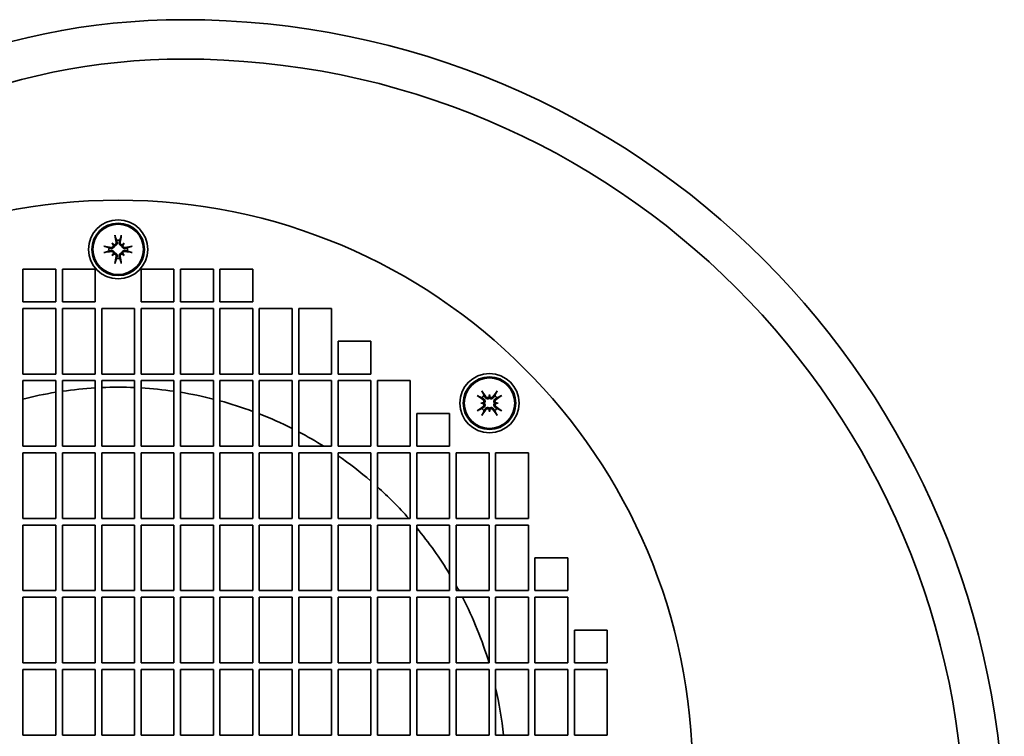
# Model space of a CAD drawing. Header units: millimetres. Extents: x 291 to 549, y 154 to 440.
# Tile 4 of 4: x 399 to 549, y 330 to 440. Entities that reach past the tile are written whole.
import ezdxf

# ---------------------------------------------------------------- set-up
doc = ezdxf.new("R2010")
doc.units = ezdxf.units.MM
doc.header["$LTSCALE"] = 2
doc.layers.add('Krawędzie widoczne(ISO)', color=7, linetype='Continuous', lineweight=35, true_color=0x262659)

msp = doc.modelspace()

# ---------------------------------------------------------------- linework, layer by layer
at = {"layer": 'Krawędzie widoczne(ISO)'}
for p, q in [((413.06, 405.44), (413.27, 405.23)), ((413.27, 405.23), (413.45, 405.05)), ((414.73, 405.23), (414.55, 405.05)), ((414.94, 405.44), (414.73, 405.23)), ((413.06, 403.56), (413.27, 403.77)), ((413.27, 403.77), (413.45, 403.95)), ((414.73, 403.77), (414.55, 403.95)), ((414.94, 403.56), (414.73, 403.77)), ((399.5, 401.5), (404.5, 401.5)), ((399.5, 396.5), (399.5, 401.5)), ((404.5, 401.5), (404.5, 396.5)), ((405.5, 401.5), (410.5, 401.5)), ((405.5, 396.5), (405.5, 401.5)), ((410.5, 401.5), (410.5, 396.5)), ((417.5, 396.5), (417.5, 401.5)), ((417.5, 401.5), (422.5, 401.5)), ((422.5, 401.5), (422.5, 396.5)), ((423.5, 396.5), (423.5, 401.5)), ((423.5, 401.5), (428.5, 401.5)), ((428.5, 401.5), (428.5, 396.5)), ((429.5, 396.5), (429.5, 401.5)), ((429.5, 401.5), (434.5, 401.5)), ((434.5, 401.5), (434.5, 396.5)), ((404.5, 396.5), (399.5, 396.5)), ((410.5, 396.5), (405.5, 396.5)), ((422.5, 396.5), (417.5, 396.5)), ((428.5, 396.5), (423.5, 396.5)), ((434.5, 396.5), (429.5, 396.5)), ((399.5, 385.5), (399.5, 395.5)), ((399.5, 395.5), (404.5, 395.5)), ((404.5, 395.5), (404.5, 385.5)), ((405.5, 385.5), (405.5, 395.5)), ((405.5, 395.5), (410.5, 395.5)), ((410.5, 395.5), (410.5, 385.5)), ((411.5, 385.5), (411.5, 395.5)), ((411.5, 395.5), (416.5, 395.5)), ((416.5, 395.5), (416.5, 385.5)), ((417.5, 385.5), (417.5, 395.5)), ((417.5, 395.5), (422.5, 395.5)), ((422.5, 395.5), (422.5, 385.5)), ((423.5, 385.5), (423.5, 395.5)), ((423.5, 395.5), (428.5, 395.5)), ((428.5, 395.5), (428.5, 385.5)), ((429.5, 385.5), (429.5, 395.5)), ((429.5, 395.5), (434.5, 395.5)), ((434.5, 395.5), (434.5, 385.5)), ((435.5, 385.5), (435.5, 395.5)), ((435.5, 395.5), (440.5, 395.5)), ((440.5, 395.5), (440.5, 385.5)), ((441.5, 385.5), (441.5, 395.5)), ((441.5, 395.5), (446.5, 395.5)), ((446.5, 395.5), (446.5, 385.5)), ((447.5, 385.5), (447.5, 390.5)), ((447.5, 390.5), (452.5, 390.5)), ((452.5, 390.5), (452.5, 385.5)), ((404.5, 385.5), (399.5, 385.5)), ((399.5, 374.5), (399.5, 384.5)), ((399.5, 384.5), (404.5, 384.5)), ((404.5, 384.5), (404.5, 374.5)), ((410.5, 385.5), (405.5, 385.5)), ((405.5, 374.5), (405.5, 384.5)), ((405.5, 384.5), (410.5, 384.5)), ((410.5, 384.5), (410.5, 374.5)), ((416.5, 385.5), (411.5, 385.5)), ((411.5, 374.5), (411.5, 384.5)), ((411.5, 384.5), (416.5, 384.5)), ((416.5, 384.5), (416.5, 374.5)), ((422.5, 385.5), (417.5, 385.5)), ((417.5, 374.5), (417.5, 384.5)), ((417.5, 384.5), (422.5, 384.5)), ((422.5, 384.5), (422.5, 374.5)), ((428.5, 385.5), (423.5, 385.5)), ((423.5, 374.5), (423.5, 384.5)), ((423.5, 384.5), (428.5, 384.5)), ((428.5, 384.5), (428.5, 374.5)), ((434.5, 385.5), (429.5, 385.5)), ((429.5, 374.5), (429.5, 384.5)), ((429.5, 384.5), (434.5, 384.5)), ((434.5, 384.5), (434.5, 374.5)), ((440.5, 385.5), (435.5, 385.5)), ((435.5, 374.5), (435.5, 384.5)), ((435.5, 384.5), (440.5, 384.5)), ((440.5, 384.5), (440.5, 374.5)), ((446.5, 385.5), (441.5, 385.5)), ((441.5, 374.5), (441.5, 384.5)), ((441.5, 384.5), (446.5, 384.5)), ((446.5, 384.5), (446.5, 374.5)), ((452.5, 385.5), (447.5, 385.5)), ((447.5, 374.5), (447.5, 384.5)), ((447.5, 384.5), (452.5, 384.5)), ((452.5, 384.5), (452.5, 374.5)), ((453.5, 374.5), (453.5, 384.5)), ((453.5, 384.5), (458.5, 384.5)), ((458.5, 384.5), (458.5, 374.5)), ((469.24, 381.07), (469.53, 381.07)), ((469.53, 381.07), (469.79, 381.07)), ((470.57, 382.39), (470.57, 382.1)), ((470.57, 382.1), (470.57, 381.84)), ((471.6, 381.07), (471.34, 381.07)), ((471.89, 381.07), (471.6, 381.07)), ((470.57, 380.03), (470.57, 380.29)), ((470.57, 379.74), (470.57, 380.03)), ((459.5, 374.5), (459.5, 379.5)), ((459.5, 379.5), (464.5, 379.5)), ((464.5, 379.5), (464.5, 374.5)), ((404.5, 374.5), (399.5, 374.5)), ((410.5, 374.5), (405.5, 374.5)), ((416.5, 374.5), (411.5, 374.5)), ((422.5, 374.5), (417.5, 374.5)), ((428.5, 374.5), (423.5, 374.5)), ((434.5, 374.5), (429.5, 374.5)), ((440.5, 374.5), (435.5, 374.5)), ((446.5, 374.5), (441.5, 374.5)), ((452.5, 374.5), (447.5, 374.5)), ((458.5, 374.5), (453.5, 374.5)), ((464.5, 374.5), (459.5, 374.5)), ((399.5, 363.5), (399.5, 373.5)), ((399.5, 373.5), (404.5, 373.5)), ((404.5, 373.5), (404.5, 363.5)), ((405.5, 363.5), (405.5, 373.5)), ((405.5, 373.5), (410.5, 373.5)), ((410.5, 373.5), (410.5, 363.5)), ((411.5, 363.5), (411.5, 373.5)), ((411.5, 373.5), (416.5, 373.5)), ((416.5, 373.5), (416.5, 363.5)), ((417.5, 363.5), (417.5, 373.5)), ((417.5, 373.5), (422.5, 373.5)), ((422.5, 373.5), (422.5, 363.5)), ((423.5, 363.5), (423.5, 373.5)), ((423.5, 373.5), (428.5, 373.5)), ((428.5, 373.5), (428.5, 363.5)), ((429.5, 363.5), (429.5, 373.5)), ((429.5, 373.5), (434.5, 373.5)), ((434.5, 373.5), (434.5, 363.5)), ((435.5, 363.5), (435.5, 373.5)), ((435.5, 373.5), (440.5, 373.5)), ((440.5, 373.5), (440.5, 363.5)), ((441.5, 363.5), (441.5, 373.5)), ((441.5, 373.5), (446.5, 373.5)), ((446.5, 373.5), (446.5, 363.5)), ((447.5, 363.5), (447.5, 373.5)), ((447.5, 373.5), (452.5, 373.5)), ((452.5, 373.5), (452.5, 363.5)), ((453.5, 363.5), (453.5, 373.5)), ((453.5, 373.5), (458.5, 373.5)), ((458.5, 373.5), (458.5, 363.5)), ((459.5, 363.5), (459.5, 373.5)), ((459.5, 373.5), (464.5, 373.5)), ((464.5, 373.5), (464.5, 363.5)), ((465.5, 363.5), (465.5, 373.5)), ((465.5, 373.5), (470.5, 373.5)), ((470.5, 373.5), (470.5, 363.5)), ((471.5, 363.5), (471.5, 373.5)), ((471.5, 373.5), (476.5, 373.5)), ((476.5, 373.5), (476.5, 363.5)), ((404.5, 363.5), (399.5, 363.5)), ((410.5, 363.5), (405.5, 363.5)), ((416.5, 363.5), (411.5, 363.5)), ((422.5, 363.5), (417.5, 363.5)), ((428.5, 363.5), (423.5, 363.5)), ((434.5, 363.5), (429.5, 363.5)), ((440.5, 363.5), (435.5, 363.5)), ((446.5, 363.5), (441.5, 363.5)), ((452.5, 363.5), (447.5, 363.5)), ((458.5, 363.5), (453.5, 363.5)), ((464.5, 363.5), (459.5, 363.5)), ((470.5, 363.5), (465.5, 363.5)), ((476.5, 363.5), (471.5, 363.5)), ((399.5, 352.5), (399.5, 362.5)), ((399.5, 362.5), (404.5, 362.5)), ((404.5, 362.5), (404.5, 352.5)), ((405.5, 352.5), (405.5, 362.5)), ((405.5, 362.5), (410.5, 362.5)), ((410.5, 362.5), (410.5, 352.5)), ((411.5, 352.5), (411.5, 362.5)), ((411.5, 362.5), (416.5, 362.5)), ((416.5, 362.5), (416.5, 352.5)), ((417.5, 352.5), (417.5, 362.5)), ((417.5, 362.5), (422.5, 362.5)), ((422.5, 362.5), (422.5, 352.5)), ((423.5, 352.5), (423.5, 362.5)), ((423.5, 362.5), (428.5, 362.5)), ((428.5, 362.5), (428.5, 352.5)), ((429.5, 352.5), (429.5, 362.5)), ((429.5, 362.5), (434.5, 362.5)), ((434.5, 362.5), (434.5, 352.5)), ((435.5, 352.5), (435.5, 362.5)), ((435.5, 362.5), (440.5, 362.5)), ((440.5, 362.5), (440.5, 352.5)), ((441.5, 352.5), (441.5, 362.5)), ((441.5, 362.5), (446.5, 362.5)), ((446.5, 362.5), (446.5, 352.5)), ((447.5, 352.5), (447.5, 362.5)), ((447.5, 362.5), (452.5, 362.5)), ((452.5, 362.5), (452.5, 352.5)), ((453.5, 352.5), (453.5, 362.5)), ((453.5, 362.5), (458.5, 362.5)), ((458.5, 362.5), (458.5, 352.5)), ((459.5, 352.5), (459.5, 362.5)), ((459.5, 362.5), (464.5, 362.5)), ((464.5, 362.5), (464.5, 352.5)), ((465.5, 352.5), (465.5, 362.5)), ((465.5, 362.5), (470.5, 362.5)), ((470.5, 362.5), (470.5, 352.5)), ((471.5, 352.5), (471.5, 362.5)), ((471.5, 362.5), (476.5, 362.5)), ((476.5, 362.5), (476.5, 352.5)), ((477.5, 352.5), (477.5, 357.5)), ((477.5, 357.5), (482.5, 357.5)), ((482.5, 357.5), (482.5, 352.5)), ((404.5, 352.5), (399.5, 352.5)), ((399.5, 341.5), (399.5, 351.5)), ((399.5, 351.5), (404.5, 351.5)), ((404.5, 351.5), (404.5, 341.5)), ((410.5, 352.5), (405.5, 352.5)), ((405.5, 341.5), (405.5, 351.5)), ((405.5, 351.5), (410.5, 351.5)), ((410.5, 351.5), (410.5, 341.5)), ((416.5, 352.5), (411.5, 352.5)), ((411.5, 341.5), (411.5, 351.5)), ((411.5, 351.5), (416.5, 351.5)), ((416.5, 351.5), (416.5, 341.5)), ((422.5, 352.5), (417.5, 352.5)), ((417.5, 341.5), (417.5, 351.5)), ((417.5, 351.5), (422.5, 351.5)), ((422.5, 351.5), (422.5, 341.5)), ((428.5, 352.5), (423.5, 352.5)), ((423.5, 341.5), (423.5, 351.5)), ((423.5, 351.5), (428.5, 351.5)), ((428.5, 351.5), (428.5, 341.5)), ((434.5, 352.5), (429.5, 352.5)), ((429.5, 341.5), (429.5, 351.5)), ((429.5, 351.5), (434.5, 351.5)), ((434.5, 351.5), (434.5, 341.5)), ((440.5, 352.5), (435.5, 352.5)), ((435.5, 341.5), (435.5, 351.5)), ((435.5, 351.5), (440.5, 351.5)), ((440.5, 351.5), (440.5, 341.5)), ((446.5, 352.5), (441.5, 352.5)), ((441.5, 341.5), (441.5, 351.5)), ((441.5, 351.5), (446.5, 351.5)), ((446.5, 351.5), (446.5, 341.5)), ((452.5, 352.5), (447.5, 352.5)), ((447.5, 341.5), (447.5, 351.5)), ((447.5, 351.5), (452.5, 351.5)), ((452.5, 351.5), (452.5, 341.5)), ((458.5, 352.5), (453.5, 352.5)), ((453.5, 341.5), (453.5, 351.5)), ((453.5, 351.5), (458.5, 351.5)), ((458.5, 351.5), (458.5, 341.5)), ((464.5, 352.5), (459.5, 352.5)), ((459.5, 341.5), (459.5, 351.5)), ((459.5, 351.5), (464.5, 351.5)), ((464.5, 351.5), (464.5, 341.5)), ((470.5, 352.5), (465.5, 352.5)), ((465.5, 341.5), (465.5, 351.5)), ((465.5, 351.5), (470.5, 351.5)), ((470.5, 351.5), (470.5, 341.5)), ((476.5, 352.5), (471.5, 352.5)), ((471.5, 341.5), (471.5, 351.5)), ((471.5, 351.5), (476.5, 351.5)), ((476.5, 351.5), (476.5, 341.5)), ((482.5, 352.5), (477.5, 352.5)), ((477.5, 341.5), (477.5, 351.5)), ((477.5, 351.5), (482.5, 351.5)), ((482.5, 351.5), (482.5, 341.5)), ((483.5, 341.5), (483.5, 346.5)), ((483.5, 346.5), (488.5, 346.5)), ((488.5, 346.5), (488.5, 341.5)), ((404.5, 341.5), (399.5, 341.5)), ((410.5, 341.5), (405.5, 341.5)), ((416.5, 341.5), (411.5, 341.5)), ((422.5, 341.5), (417.5, 341.5)), ((428.5, 341.5), (423.5, 341.5)), ((434.5, 341.5), (429.5, 341.5)), ((440.5, 341.5), (435.5, 341.5)), ((446.5, 341.5), (441.5, 341.5)), ((452.5, 341.5), (447.5, 341.5)), ((458.5, 341.5), (453.5, 341.5)), ((464.5, 341.5), (459.5, 341.5)), ((470.5, 341.5), (465.5, 341.5)), ((476.5, 341.5), (471.5, 341.5)), ((482.5, 341.5), (477.5, 341.5)), ((488.5, 341.5), (483.5, 341.5)), ((399.5, 330.5), (399.5, 340.5)), ((399.5, 340.5), (404.5, 340.5)), ((404.5, 340.5), (404.5, 330.5)), ((405.5, 330.5), (405.5, 340.5)), ((405.5, 340.5), (410.5, 340.5)), ((410.5, 340.5), (410.5, 330.5)), ((411.5, 330.5), (411.5, 340.5)), ((411.5, 340.5), (416.5, 340.5)), ((416.5, 340.5), (416.5, 330.5)), ((417.5, 330.5), (417.5, 340.5)), ((417.5, 340.5), (422.5, 340.5)), ((422.5, 340.5), (422.5, 330.5)), ((423.5, 330.5), (423.5, 340.5)), ((423.5, 340.5), (428.5, 340.5)), ((428.5, 340.5), (428.5, 330.5)), ((429.5, 330.5), (429.5, 340.5)), ((429.5, 340.5), (434.5, 340.5)), ((434.5, 340.5), (434.5, 330.5)), ((435.5, 330.5), (435.5, 340.5)), ((435.5, 340.5), (440.5, 340.5)), ((440.5, 340.5), (440.5, 330.5)), ((441.5, 330.5), (441.5, 340.5)), ((441.5, 340.5), (446.5, 340.5)), ((446.5, 340.5), (446.5, 330.5)), ((447.5, 330.5), (447.5, 340.5)), ((447.5, 340.5), (452.5, 340.5)), ((452.5, 340.5), (452.5, 330.5)), ((453.5, 330.5), (453.5, 340.5)), ((453.5, 340.5), (458.5, 340.5)), ((458.5, 340.5), (458.5, 330.5)), ((459.5, 330.5), (459.5, 340.5)), ((459.5, 340.5), (464.5, 340.5)), ((464.5, 340.5), (464.5, 330.5)), ((465.5, 330.5), (465.5, 340.5)), ((465.5, 340.5), (470.5, 340.5)), ((470.5, 340.5), (470.5, 330.5)), ((471.5, 330.5), (471.5, 340.5)), ((471.5, 340.5), (476.5, 340.5)), ((476.5, 340.5), (476.5, 330.5)), ((477.5, 330.5), (477.5, 340.5)), ((477.5, 340.5), (482.5, 340.5)), ((482.5, 340.5), (482.5, 330.5)), ((483.5, 330.5), (483.5, 340.5)), ((483.5, 340.5), (488.5, 340.5)), ((488.5, 340.5), (488.5, 330.5)), ((404.5, 330.5), (399.5, 330.5)), ((410.5, 330.5), (405.5, 330.5)), ((416.5, 330.5), (411.5, 330.5)), ((422.5, 330.5), (417.5, 330.5)), ((428.5, 330.5), (423.5, 330.5)), ((434.5, 330.5), (429.5, 330.5)), ((440.5, 330.5), (435.5, 330.5)), ((446.5, 330.5), (441.5, 330.5)), ((452.5, 330.5), (447.5, 330.5)), ((458.5, 330.5), (453.5, 330.5)), ((464.5, 330.5), (459.5, 330.5)), ((470.5, 330.5), (465.5, 330.5)), ((476.5, 330.5), (471.5, 330.5)), ((482.5, 330.5), (477.5, 330.5)), ((488.5, 330.5), (483.5, 330.5))]:
    msp.add_line(p, q, dxfattribs=at)
for centre, radius in [((414, 324.5), 87.5), ((414, 404.5), 4.5), ((414, 404.5), 4), ((414, 404.5), 3.84), ((470.57, 381.07), 4.5), ((470.57, 381.07), 4), ((470.57, 381.07), 3.84)]:
    msp.add_circle(centre, radius, dxfattribs=at)
for centre, radius, start, end in [((424, 334.5), 105, 90, 180), ((424, 314.5), 125, 0, 90), ((424, 334.5), 99, 90, 180), ((424, 314.5), 119, 0, 90), ((414, 404.5), 1.4, 80.4364, 99.5636), ((414, 404.5), 1.4, 170.4364, 189.5636), ((414, 404.5), 1.4, 350.4364, 9.5636), ((414, 404.5), 1.4, 260.4364, 279.5636), ((414, 324.5), 59, 99.2659, 104.2269), ((414, 324.5), 59, 93.4009, 98.2833), ((414, 324.5), 59, 87.5715, 92.4285), ((414, 324.5), 59, 81.7167, 86.5991), ((414, 324.5), 59, 75.7731, 80.7341), ((414, 324.5), 59, 69.6681, 74.769), ((470.57, 381.07), 1.4, 125.4364, 144.5636), ((470.57, 381.07), 1.4, 35.4364, 54.5636), ((470.57, 381.07), 1.4, 215.4364, 234.5636), ((470.57, 381.07), 1.4, 305.4364, 324.5636), ((414, 324.5), 59, 63.3107, 68.6289), ((414, 324.5), 59, 57.9362, 62.2185), ((414, 324.5), 59, 49.2664, 55.4033), ((414, 324.5), 59, 41.3775, 47.9722), ((414, 324.5), 59, 31.1371, 39.5394), ((414, 324.5), 59, 28.3318, 29.2048), ((414, 324.5), 59, 16.7464, 27.2341), ((414, 324.5), 59, 5.8368, 12.9474)]:
    msp.add_arc(centre, radius, start, end, dxfattribs=at)
for centre, major_axis, ratio, start_param, end_param in [((413.55, 406.59), (0.037, -0.203), 0.087423, 4.369002, 5.824177), ((414.44, 404.58), (1.17, -6.38), 0.087156, 4.364802, 4.542949), ((413.56, 404.58), (1.17, 6.38), 0.087156, 4.881829, 5.059976), ((414.45, 406.59), (0.037, 0.203), 0.087423, 3.600601, 5.055776), ((412.29, 402.45), (4.4, -3.67), 0.5, 1.731732, 1.803269), ((416.05, 406.21), (-3.67, 4.4), 0.5, 1.338324, 1.409861), ((413.38, 405.47), (-0.169, -0.203), 0.988452, 0.274008, 0.778262), ((413.03, 405.12), (-0.203, -0.169), 0.988452, 2.363331, 2.867585), ((415.71, 402.45), (4.4, 3.67), 0.5, 1.338324, 1.409861), ((414.62, 405.47), (-0.169, 0.203), 0.988452, 2.363331, 2.867585), ((411.95, 406.21), (-3.67, -4.4), 0.5, 1.731732, 1.803269), ((414.97, 405.12), (-0.203, 0.169), 0.988452, 0.274008, 0.778262), ((411.91, 404.95), (-0.203, 0.037), 0.087423, 3.600601, 5.055776), ((413.92, 404.06), (-6.38, 1.17), 0.087156, 4.881829, 5.059976), ((413.92, 404.94), (6.38, 1.17), 0.087156, 4.364802, 4.542949), ((411.91, 404.05), (0.203, 0.037), 0.087423, 4.369002, 5.824177), ((416.05, 402.79), (3.67, 4.4), 0.5, 1.731732, 1.803269), ((412.29, 406.55), (-4.4, -3.67), 0.5, 1.338324, 1.409861), ((413.03, 403.88), (0.203, -0.169), 0.988452, 0.274008, 0.778262), ((413.38, 403.53), (0.169, -0.203), 0.988452, 2.363331, 2.867585), ((415.71, 406.55), (-4.4, 3.67), 0.5, 1.731732, 1.803269), ((414.62, 403.53), (0.169, 0.203), 0.988452, 0.274008, 0.778262), ((411.95, 402.79), (3.67, -4.4), 0.5, 1.338324, 1.409861), ((414.97, 403.88), (0.203, 0.169), 0.988452, 2.363331, 2.867585), ((414.08, 404.06), (-6.38, -1.17), 0.087156, 4.364802, 4.542949), ((414.08, 404.94), (6.38, -1.17), 0.087156, 4.881829, 5.059976), ((416.09, 404.95), (-0.203, -0.037), 0.087423, 4.369002, 5.824177), ((416.09, 404.05), (0.203, -0.037), 0.087423, 3.600601, 5.055776), ((414.44, 404.42), (-1.17, -6.38), 0.087156, 4.881829, 5.059976), ((413.55, 402.41), (-0.037, -0.203), 0.087423, 3.600601, 5.055776), ((413.56, 404.42), (-1.17, 6.38), 0.087156, 4.364802, 4.542949), ((414.45, 402.41), (-0.037, 0.203), 0.087423, 4.369002, 5.824177), ((469.41, 382.87), (-0.117, 0.17), 0.087423, 3.600601, 5.055776), ((470.2, 380.82), (-3.68, 5.34), 0.087156, 4.881829, 5.059976), ((470.94, 380.82), (-3.68, -5.34), 0.087156, 4.364802, 4.542949), ((471.73, 382.87), (-0.117, -0.17), 0.087423, 4.369002, 5.824177), ((468.77, 382.23), (0.17, -0.117), 0.087423, 4.369002, 5.824177), ((470.82, 381.44), (5.34, -3.68), 0.087156, 4.364802, 4.542949), ((470.81, 378.41), (5.7, 0.51), 0.5, 1.731732, 1.803269), ((470.81, 383.72), (-5.7, 0.51), 0.5, 1.338324, 1.409861), ((469.44, 381.32), (0.024, -0.263), 0.988452, 0.274008, 0.778262), ((469.44, 380.82), (-0.024, -0.263), 0.988452, 2.363331, 2.867585), ((473.22, 380.83), (0.51, 5.7), 0.5, 1.338324, 1.409861), ((470.32, 382.2), (-0.263, 0.024), 0.988452, 2.363331, 2.867585), ((467.91, 380.83), (0.51, -5.7), 0.5, 1.731732, 1.803269), ((470.82, 382.2), (-0.263, -0.024), 0.988452, 0.274008, 0.778262), ((470.33, 378.41), (5.7, -0.51), 0.5, 1.338324, 1.409861), ((471.7, 381.32), (0.024, 0.263), 0.988452, 2.363331, 2.867585), ((470.33, 383.72), (-5.7, -0.51), 0.5, 1.731732, 1.803269), ((471.7, 380.82), (-0.024, 0.263), 0.988452, 0.274008, 0.778262), ((470.32, 381.44), (5.34, 3.68), 0.087156, 4.881829, 5.059976), ((472.37, 382.23), (0.17, 0.117), 0.087423, 3.600601, 5.055776), ((470.82, 380.7), (-5.34, -3.68), 0.087156, 4.881829, 5.059976), ((468.77, 379.91), (-0.17, -0.117), 0.087423, 3.600601, 5.055776), ((470.2, 381.32), (3.68, 5.34), 0.087156, 4.364802, 4.542949), ((473.22, 381.31), (-0.51, 5.7), 0.5, 1.731732, 1.803269), ((470.32, 379.94), (0.263, 0.024), 0.988452, 0.274008, 0.778262), ((467.91, 381.31), (-0.51, -5.7), 0.5, 1.338324, 1.409861), ((470.82, 379.94), (0.263, -0.024), 0.988452, 2.363331, 2.867585), ((470.94, 381.32), (3.68, -5.34), 0.087156, 4.881829, 5.059976), ((470.32, 380.7), (-5.34, 3.68), 0.087156, 4.364802, 4.542949), ((472.37, 379.91), (-0.17, 0.117), 0.087423, 4.369002, 5.824177), ((469.41, 379.27), (0.117, 0.17), 0.087423, 4.369002, 5.824177), ((471.73, 379.27), (0.117, -0.17), 0.087423, 3.600601, 5.055776)]:
    msp.add_ellipse(centre, major_axis=major_axis, ratio=ratio, start_param=start_param, end_param=end_param, dxfattribs=at)
for points, knots in [([(413.45, 405.05), (413.45, 405.03), (413.45, 405), (413.43, 404.94), (413.41, 404.9), (413.37, 404.83), (413.34, 404.79), (413.28, 404.74), (413.25, 404.71), (413.17, 404.68), (413.13, 404.66), (413.04, 404.65), (412.99, 404.65), (412.95, 404.66), (412.94, 404.66), (412.93, 404.66), (412.92, 404.66)], [-0.07174341, -0.07174341, -0.07174341, -0.07174341, -0.06470547, -0.06470547, -0.05258598, -0.05258598, -0.0404665, -0.0404665, -0.02834702, -0.02834702, -0.01417351, -0.01417351, 0, 0, 0, 0.00397094, 0.00397094, 0.00397094, 0.00397094]), ([(413.29, 405.1), (413.29, 405.1), (413.29, 405.1), (413.29, 405.06), (413.28, 405.02), (413.25, 404.95), (413.23, 404.92), (413.18, 404.86), (413.15, 404.84), (413.07, 404.81), (413.04, 404.8), (412.98, 404.8), (412.96, 404.8), (412.94, 404.81)], [-0.15827539, -0.15827539, -0.15827539, -0.15827539, -0.15764996, -0.15764996, -0.14669212, -0.14669212, -0.13573428, -0.13573428, -0.12469501, -0.12469501, -0.11365575, -0.11365575, -0.10828626, -0.10828626, -0.10828626, -0.10828626]), ([(413.69, 405.56), (413.7, 405.52), (413.7, 405.48), (413.68, 405.4), (413.66, 405.37), (413.62, 405.31), (413.59, 405.28), (413.53, 405.24), (413.49, 405.22), (413.44, 405.21), (413.42, 405.21), (413.4, 405.21)], [-0.1800581, -0.1800581, -0.1800581, -0.1800581, -0.16889095, -0.16889095, -0.15772379, -0.15772379, -0.14676457, -0.14676457, -0.13580535, -0.13580535, -0.13009158, -0.13009158, -0.13009158, -0.13009158]), ([(413.84, 405.58), (413.84, 405.57), (413.84, 405.56), (413.85, 405.51), (413.85, 405.46), (413.84, 405.37), (413.82, 405.33), (413.79, 405.25), (413.76, 405.22), (413.71, 405.16), (413.67, 405.13), (413.6, 405.09), (413.56, 405.07), (413.5, 405.05), (413.47, 405.05), (413.45, 405.05)], [-0.10914291, -0.10914291, -0.10914291, -0.10914291, -0.10517197, -0.10517197, -0.09099846, -0.09099846, -0.07682495, -0.07682495, -0.06470547, -0.06470547, -0.05258598, -0.05258598, -0.0404665, -0.0404665, -0.03342856, -0.03342856, -0.03342856, -0.03342856]), ([(414.55, 405.05), (414.53, 405.05), (414.5, 405.05), (414.44, 405.07), (414.4, 405.09), (414.33, 405.13), (414.29, 405.16), (414.24, 405.22), (414.21, 405.25), (414.18, 405.33), (414.16, 405.37), (414.15, 405.46), (414.15, 405.51), (414.16, 405.55), (414.16, 405.56), (414.16, 405.57), (414.16, 405.58)], [-0.07174341, -0.07174341, -0.07174341, -0.07174341, -0.06470547, -0.06470547, -0.05258598, -0.05258598, -0.0404665, -0.0404665, -0.02834702, -0.02834702, -0.01417351, -0.01417351, 0, 0, 0, 0.00397094, 0.00397094, 0.00397094, 0.00397094]), ([(414.6, 405.21), (414.6, 405.21), (414.6, 405.21), (414.56, 405.21), (414.52, 405.22), (414.45, 405.25), (414.42, 405.27), (414.36, 405.32), (414.34, 405.35), (414.31, 405.43), (414.3, 405.46), (414.3, 405.52), (414.3, 405.54), (414.31, 405.56)], [-0.15827539, -0.15827539, -0.15827539, -0.15827539, -0.15764996, -0.15764996, -0.14669212, -0.14669212, -0.13573428, -0.13573428, -0.12469501, -0.12469501, -0.11365575, -0.11365575, -0.10828626, -0.10828626, -0.10828626, -0.10828626]), ([(415.08, 404.66), (415.07, 404.66), (415.06, 404.66), (415.01, 404.65), (414.96, 404.65), (414.87, 404.66), (414.83, 404.68), (414.75, 404.71), (414.72, 404.74), (414.66, 404.79), (414.63, 404.83), (414.59, 404.9), (414.57, 404.94), (414.55, 405), (414.55, 405.03), (414.55, 405.05)], [-0.10914291, -0.10914291, -0.10914291, -0.10914291, -0.10517197, -0.10517197, -0.09099846, -0.09099846, -0.07682495, -0.07682495, -0.06470547, -0.06470547, -0.05258598, -0.05258598, -0.0404665, -0.0404665, -0.03342856, -0.03342856, -0.03342856, -0.03342856]), ([(415.06, 404.81), (415.02, 404.8), (414.98, 404.8), (414.9, 404.82), (414.87, 404.84), (414.81, 404.88), (414.78, 404.91), (414.74, 404.97), (414.72, 405.01), (414.71, 405.06), (414.71, 405.08), (414.71, 405.1)], [0, 0, 0, 0, 0.01116716, 0.01116716, 0.02233431, 0.02233431, 0.03329353, 0.03329353, 0.04425275, 0.04425275, 0.04996652, 0.04996652, 0.04996652, 0.04996652]), ([(412.92, 404.34), (412.93, 404.34), (412.94, 404.34), (412.99, 404.35), (413.04, 404.35), (413.13, 404.34), (413.17, 404.32), (413.25, 404.29), (413.28, 404.26), (413.34, 404.21), (413.37, 404.17), (413.41, 404.1), (413.43, 404.06), (413.45, 404), (413.45, 403.97), (413.45, 403.95)], [-0.10914291, -0.10914291, -0.10914291, -0.10914291, -0.10517197, -0.10517197, -0.09099846, -0.09099846, -0.07682495, -0.07682495, -0.06470547, -0.06470547, -0.05258598, -0.05258598, -0.0404665, -0.0404665, -0.03342856, -0.03342856, -0.03342856, -0.03342856]), ([(412.94, 404.19), (412.98, 404.2), (413.02, 404.2), (413.1, 404.18), (413.13, 404.16), (413.19, 404.12), (413.22, 404.09), (413.26, 404.03), (413.28, 403.99), (413.29, 403.94), (413.29, 403.92), (413.29, 403.9)], [-0.18005785, -0.18005785, -0.18005785, -0.18005785, -0.1688907, -0.1688907, -0.15772354, -0.15772354, -0.14676432, -0.14676432, -0.1358051, -0.1358051, -0.13009133, -0.13009133, -0.13009133, -0.13009133]), ([(413.4, 403.79), (413.4, 403.79), (413.4, 403.79), (413.44, 403.79), (413.48, 403.78), (413.55, 403.75), (413.58, 403.73), (413.64, 403.68), (413.66, 403.65), (413.69, 403.57), (413.7, 403.54), (413.7, 403.48), (413.7, 403.46), (413.69, 403.44)], [-0.15827557, -0.15827557, -0.15827557, -0.15827557, -0.15765014, -0.15765014, -0.1466923, -0.1466923, -0.13573446, -0.13573446, -0.12469519, -0.12469519, -0.11365593, -0.11365593, -0.10828644, -0.10828644, -0.10828644, -0.10828644]), ([(413.45, 403.95), (413.47, 403.95), (413.5, 403.95), (413.56, 403.93), (413.6, 403.91), (413.67, 403.87), (413.71, 403.84), (413.76, 403.78), (413.79, 403.75), (413.82, 403.67), (413.84, 403.63), (413.85, 403.54), (413.85, 403.49), (413.84, 403.45), (413.84, 403.44), (413.84, 403.43), (413.84, 403.42)], [-0.07174341, -0.07174341, -0.07174341, -0.07174341, -0.06470547, -0.06470547, -0.05258598, -0.05258598, -0.0404665, -0.0404665, -0.02834702, -0.02834702, -0.01417351, -0.01417351, 0, 0, 0, 0.00397094, 0.00397094, 0.00397094, 0.00397094]), ([(414.16, 403.42), (414.16, 403.43), (414.16, 403.44), (414.15, 403.49), (414.15, 403.54), (414.16, 403.63), (414.18, 403.67), (414.21, 403.75), (414.24, 403.78), (414.29, 403.84), (414.33, 403.87), (414.4, 403.91), (414.44, 403.93), (414.5, 403.95), (414.53, 403.95), (414.55, 403.95)], [-0.10914291, -0.10914291, -0.10914291, -0.10914291, -0.10517197, -0.10517197, -0.09099846, -0.09099846, -0.07682495, -0.07682495, -0.06470547, -0.06470547, -0.05258598, -0.05258598, -0.0404665, -0.0404665, -0.03342856, -0.03342856, -0.03342856, -0.03342856]), ([(414.31, 403.44), (414.3, 403.48), (414.3, 403.52), (414.32, 403.6), (414.34, 403.63), (414.38, 403.69), (414.41, 403.72), (414.47, 403.76), (414.51, 403.78), (414.56, 403.79), (414.58, 403.79), (414.6, 403.79)], [-0.1800581, -0.1800581, -0.1800581, -0.1800581, -0.16889095, -0.16889095, -0.15772379, -0.15772379, -0.14676457, -0.14676457, -0.13580535, -0.13580535, -0.13009158, -0.13009158, -0.13009158, -0.13009158]), ([(414.55, 403.95), (414.55, 403.97), (414.55, 404), (414.57, 404.06), (414.59, 404.1), (414.63, 404.17), (414.66, 404.21), (414.72, 404.26), (414.75, 404.29), (414.83, 404.32), (414.87, 404.34), (414.96, 404.35), (415.01, 404.35), (415.05, 404.34), (415.06, 404.34), (415.07, 404.34), (415.08, 404.34)], [-0.07174341, -0.07174341, -0.07174341, -0.07174341, -0.06470547, -0.06470547, -0.05258598, -0.05258598, -0.0404665, -0.0404665, -0.02834702, -0.02834702, -0.01417351, -0.01417351, 0, 0, 0, 0.00397094, 0.00397094, 0.00397094, 0.00397094]), ([(414.71, 403.9), (414.71, 403.9), (414.71, 403.9), (414.71, 403.94), (414.72, 403.98), (414.75, 404.05), (414.77, 404.08), (414.82, 404.14), (414.85, 404.16), (414.93, 404.19), (414.96, 404.2), (415.02, 404.2), (415.04, 404.2), (415.06, 404.19)], [-0.15827539, -0.15827539, -0.15827539, -0.15827539, -0.15764996, -0.15764996, -0.14669212, -0.14669212, -0.13573428, -0.13573428, -0.12469501, -0.12469501, -0.11365575, -0.11365575, -0.10828626, -0.10828626, -0.10828626, -0.10828626]), ([(469.61, 381.6), (469.63, 381.58), (469.66, 381.55), (469.7, 381.48), (469.72, 381.44), (469.73, 381.37), (469.73, 381.33), (469.71, 381.26), (469.7, 381.22), (469.67, 381.17), (469.65, 381.16), (469.64, 381.14)], [-0.18005785, -0.18005785, -0.18005785, -0.18005785, -0.1688907, -0.1688907, -0.15772354, -0.15772354, -0.14676432, -0.14676432, -0.1358051, -0.1358051, -0.13009133, -0.13009133, -0.13009133, -0.13009133]), ([(469.69, 381.72), (469.7, 381.71), (469.71, 381.71), (469.75, 381.67), (469.78, 381.64), (469.84, 381.57), (469.86, 381.53), (469.89, 381.45), (469.89, 381.41), (469.9, 381.32), (469.89, 381.28), (469.87, 381.2), (469.86, 381.16), (469.82, 381.11), (469.81, 381.09), (469.79, 381.07)], [-0.10914291, -0.10914291, -0.10914291, -0.10914291, -0.10517197, -0.10517197, -0.09099846, -0.09099846, -0.07682495, -0.07682495, -0.06470547, -0.06470547, -0.05258598, -0.05258598, -0.0404665, -0.0404665, -0.03342856, -0.03342856, -0.03342856, -0.03342856]), ([(469.79, 381.07), (469.81, 381.05), (469.82, 381.03), (469.86, 380.97), (469.87, 380.93), (469.89, 380.86), (469.9, 380.81), (469.89, 380.73), (469.89, 380.69), (469.86, 380.61), (469.84, 380.57), (469.78, 380.5), (469.75, 380.46), (469.72, 380.44), (469.71, 380.43), (469.7, 380.43), (469.69, 380.42)], [-0.07174341, -0.07174341, -0.07174341, -0.07174341, -0.06470547, -0.06470547, -0.05258598, -0.05258598, -0.0404665, -0.0404665, -0.02834702, -0.02834702, -0.01417351, -0.01417351, 0, 0, 0, 0.00397094, 0.00397094, 0.00397094, 0.00397094]), ([(470.57, 381.84), (470.55, 381.83), (470.53, 381.82), (470.47, 381.78), (470.43, 381.76), (470.36, 381.74), (470.31, 381.74), (470.23, 381.74), (470.19, 381.75), (470.11, 381.78), (470.07, 381.8), (470, 381.85), (469.96, 381.89), (469.94, 381.92), (469.93, 381.93), (469.93, 381.94), (469.92, 381.95)], [-0.07174341, -0.07174341, -0.07174341, -0.07174341, -0.06470547, -0.06470547, -0.05258598, -0.05258598, -0.0404665, -0.0404665, -0.02834702, -0.02834702, -0.01417351, -0.01417351, 0, 0, 0, 0.00397094, 0.00397094, 0.00397094, 0.00397094]), ([(470.49, 382), (470.49, 381.99), (470.49, 381.99), (470.46, 381.97), (470.43, 381.94), (470.36, 381.91), (470.32, 381.91), (470.25, 381.91), (470.21, 381.91), (470.13, 381.94), (470.1, 381.97), (470.06, 382), (470.05, 382.02), (470.04, 382.03)], [-0.15827539, -0.15827539, -0.15827539, -0.15827539, -0.15764996, -0.15764996, -0.14669212, -0.14669212, -0.13573428, -0.13573428, -0.12469501, -0.12469501, -0.11365575, -0.11365575, -0.10828626, -0.10828626, -0.10828626, -0.10828626]), ([(471.22, 381.95), (471.21, 381.94), (471.21, 381.93), (471.17, 381.89), (471.14, 381.85), (471.07, 381.8), (471.03, 381.78), (470.95, 381.75), (470.91, 381.74), (470.82, 381.74), (470.78, 381.74), (470.7, 381.76), (470.66, 381.78), (470.61, 381.82), (470.59, 381.83), (470.57, 381.84)], [-0.10914291, -0.10914291, -0.10914291, -0.10914291, -0.10517197, -0.10517197, -0.09099846, -0.09099846, -0.07682495, -0.07682495, -0.06470547, -0.06470547, -0.05258598, -0.05258598, -0.0404665, -0.0404665, -0.03342856, -0.03342856, -0.03342856, -0.03342856]), ([(471.1, 382.03), (471.08, 382), (471.05, 381.97), (470.98, 381.93), (470.94, 381.92), (470.87, 381.91), (470.83, 381.91), (470.76, 381.92), (470.72, 381.94), (470.67, 381.97), (470.66, 381.98), (470.64, 382)], [-0.1800581, -0.1800581, -0.1800581, -0.1800581, -0.16889095, -0.16889095, -0.15772379, -0.15772379, -0.14676457, -0.14676457, -0.13580535, -0.13580535, -0.13009158, -0.13009158, -0.13009158, -0.13009158]), ([(471.34, 381.07), (471.33, 381.09), (471.32, 381.11), (471.28, 381.16), (471.26, 381.2), (471.24, 381.28), (471.24, 381.32), (471.24, 381.41), (471.25, 381.45), (471.28, 381.53), (471.3, 381.57), (471.35, 381.64), (471.39, 381.67), (471.42, 381.7), (471.43, 381.71), (471.44, 381.71), (471.45, 381.72)], [-0.07174341, -0.07174341, -0.07174341, -0.07174341, -0.06470547, -0.06470547, -0.05258598, -0.05258598, -0.0404665, -0.0404665, -0.02834702, -0.02834702, -0.01417351, -0.01417351, 0, 0, 0, 0.00397094, 0.00397094, 0.00397094, 0.00397094]), ([(471.45, 380.42), (471.44, 380.43), (471.43, 380.43), (471.39, 380.46), (471.35, 380.5), (471.3, 380.57), (471.28, 380.61), (471.25, 380.69), (471.24, 380.73), (471.24, 380.81), (471.24, 380.86), (471.26, 380.93), (471.28, 380.97), (471.32, 381.03), (471.33, 381.05), (471.34, 381.07)], [-0.10914291, -0.10914291, -0.10914291, -0.10914291, -0.10517197, -0.10517197, -0.09099846, -0.09099846, -0.07682495, -0.07682495, -0.06470547, -0.06470547, -0.05258598, -0.05258598, -0.0404665, -0.0404665, -0.03342856, -0.03342856, -0.03342856, -0.03342856]), ([(471.5, 381.14), (471.49, 381.15), (471.49, 381.15), (471.47, 381.17), (471.44, 381.21), (471.41, 381.28), (471.41, 381.32), (471.41, 381.39), (471.41, 381.43), (471.44, 381.5), (471.47, 381.54), (471.5, 381.57), (471.52, 381.59), (471.53, 381.6)], [-0.15827539, -0.15827539, -0.15827539, -0.15827539, -0.15764996, -0.15764996, -0.14669212, -0.14669212, -0.13573428, -0.13573428, -0.12469501, -0.12469501, -0.11365575, -0.11365575, -0.10828626, -0.10828626, -0.10828626, -0.10828626]), ([(469.64, 380.99), (469.64, 380.99), (469.64, 380.99), (469.67, 380.96), (469.69, 380.93), (469.72, 380.86), (469.73, 380.82), (469.73, 380.75), (469.72, 380.71), (469.69, 380.63), (469.67, 380.6), (469.63, 380.56), (469.62, 380.55), (469.61, 380.54)], [-0.15827557, -0.15827557, -0.15827557, -0.15827557, -0.15765014, -0.15765014, -0.1466923, -0.1466923, -0.13573446, -0.13573446, -0.12469519, -0.12469519, -0.11365593, -0.11365593, -0.10828644, -0.10828644, -0.10828644, -0.10828644]), ([(469.92, 380.19), (469.93, 380.2), (469.93, 380.21), (469.96, 380.25), (470, 380.28), (470.07, 380.34), (470.11, 380.36), (470.19, 380.39), (470.23, 380.39), (470.31, 380.4), (470.36, 380.39), (470.43, 380.37), (470.47, 380.36), (470.53, 380.32), (470.55, 380.31), (470.57, 380.29)], [-0.10914291, -0.10914291, -0.10914291, -0.10914291, -0.10517197, -0.10517197, -0.09099846, -0.09099846, -0.07682495, -0.07682495, -0.06470547, -0.06470547, -0.05258598, -0.05258598, -0.0404665, -0.0404665, -0.03342856, -0.03342856, -0.03342856, -0.03342856]), ([(470.04, 380.11), (470.06, 380.13), (470.09, 380.16), (470.16, 380.2), (470.19, 380.22), (470.27, 380.23), (470.31, 380.23), (470.38, 380.21), (470.42, 380.2), (470.46, 380.17), (470.48, 380.15), (470.49, 380.14)], [-0.1800581, -0.1800581, -0.1800581, -0.1800581, -0.16889095, -0.16889095, -0.15772379, -0.15772379, -0.14676457, -0.14676457, -0.13580535, -0.13580535, -0.13009158, -0.13009158, -0.13009158, -0.13009158]), ([(470.57, 380.29), (470.59, 380.31), (470.61, 380.32), (470.66, 380.36), (470.7, 380.37), (470.78, 380.39), (470.82, 380.4), (470.91, 380.39), (470.95, 380.39), (471.03, 380.36), (471.07, 380.34), (471.14, 380.28), (471.17, 380.25), (471.2, 380.22), (471.21, 380.21), (471.21, 380.2), (471.22, 380.19)], [-0.07174341, -0.07174341, -0.07174341, -0.07174341, -0.06470547, -0.06470547, -0.05258598, -0.05258598, -0.0404665, -0.0404665, -0.02834702, -0.02834702, -0.01417351, -0.01417351, 0, 0, 0, 0.00397094, 0.00397094, 0.00397094, 0.00397094]), ([(470.64, 380.14), (470.65, 380.14), (470.65, 380.14), (470.67, 380.17), (470.71, 380.19), (470.78, 380.22), (470.82, 380.23), (470.89, 380.23), (470.93, 380.22), (471, 380.19), (471.04, 380.17), (471.07, 380.13), (471.09, 380.12), (471.1, 380.11)], [-0.15827539, -0.15827539, -0.15827539, -0.15827539, -0.15764996, -0.15764996, -0.14669212, -0.14669212, -0.13573428, -0.13573428, -0.12469501, -0.12469501, -0.11365575, -0.11365575, -0.10828626, -0.10828626, -0.10828626, -0.10828626]), ([(471.53, 380.54), (471.5, 380.56), (471.47, 380.59), (471.43, 380.66), (471.42, 380.69), (471.41, 380.77), (471.41, 380.81), (471.42, 380.88), (471.44, 380.92), (471.47, 380.96), (471.48, 380.98), (471.5, 380.99)], [0, 0, 0, 0, 0.01116716, 0.01116716, 0.02233431, 0.02233431, 0.03329353, 0.03329353, 0.04425275, 0.04425275, 0.04996652, 0.04996652, 0.04996652, 0.04996652])]:
    msp.add_open_spline(points, degree=3, knots=knots, dxfattribs=at)
for points, weights in [([(413.57, 406.41), (413.69, 406.1), (413.77, 405.88)], [1.00328287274, 1.01529400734, 1]), ([(413.77, 405.88), (413.81, 405.71), (413.84, 405.58)], [1, 1.12995779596, 1.25770150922]), ([(414.16, 405.58), (414.19, 405.71), (414.23, 405.88)], [1.25770150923, 1.12995779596, 1]), ([(414.23, 405.88), (414.31, 406.1), (414.43, 406.41)], [1, 1.01529400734, 1.00328287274]), ([(412.62, 404.73), (412.4, 404.81), (412.09, 404.93)], [1, 1.01529400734, 1.00328287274]), ([(412.09, 404.07), (412.4, 404.19), (412.62, 404.27)], [1.00328287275, 1.01529400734, 1]), ([(412.92, 404.66), (412.79, 404.69), (412.62, 404.73)], [1.25770150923, 1.12995779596, 1]), ([(412.62, 404.27), (412.79, 404.31), (412.92, 404.34)], [1, 1.12995779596, 1.25770150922]), ([(415.38, 404.73), (415.21, 404.69), (415.08, 404.66)], [1, 1.12995779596, 1.25770150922]), ([(415.08, 404.34), (415.21, 404.31), (415.38, 404.27)], [1.25770150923, 1.12995779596, 1]), ([(415.91, 404.93), (415.6, 404.81), (415.38, 404.73)], [1.00328287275, 1.01529400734, 1]), ([(415.38, 404.27), (415.6, 404.19), (415.91, 404.07)], [1, 1.01529400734, 1.00328287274]), ([(413.77, 403.12), (413.69, 402.9), (413.57, 402.59)], [1, 1.01529400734, 1.00328287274]), ([(413.84, 403.42), (413.81, 403.29), (413.77, 403.12)], [1.25770150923, 1.12995779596, 1]), ([(414.23, 403.12), (414.19, 403.29), (414.16, 403.42)], [1, 1.12995779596, 1.25770150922]), ([(414.43, 402.59), (414.31, 402.9), (414.23, 403.12)], [1.00328287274, 1.01529400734, 1]), ([(469.76, 382.21), (469.66, 382.42), (469.52, 382.72)], [1, 1.01529400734, 1.00328287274]), ([(471.61, 382.72), (471.48, 382.42), (471.38, 382.21)], [1.00328287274, 1.01529400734, 1]), ([(468.92, 382.11), (469.21, 381.98), (469.43, 381.88)], [1.00328287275, 1.01529400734, 1]), ([(469.43, 381.88), (469.57, 381.79), (469.69, 381.72)], [1, 1.12995779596, 1.25770150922]), ([(469.92, 381.95), (469.85, 382.06), (469.76, 382.21)], [1.25770150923, 1.12995779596, 1]), ([(471.38, 382.21), (471.29, 382.06), (471.22, 381.95)], [1, 1.12995779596, 1.25770150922]), ([(471.45, 381.72), (471.56, 381.79), (471.71, 381.88)], [1.25770150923, 1.12995779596, 1]), ([(471.71, 381.88), (471.92, 381.98), (472.22, 382.11)], [1, 1.01529400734, 1.00328287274]), ([(469.43, 380.26), (469.21, 380.16), (468.92, 380.02)], [1, 1.01529400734, 1.00328287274]), ([(469.69, 380.42), (469.57, 380.35), (469.43, 380.26)], [1.25770150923, 1.12995779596, 1]), ([(469.52, 379.42), (469.66, 379.71), (469.76, 379.93)], [1.00328287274, 1.01529400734, 1]), ([(469.76, 379.93), (469.85, 380.07), (469.92, 380.19)], [1, 1.12995779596, 1.25770150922]), ([(471.22, 380.19), (471.29, 380.07), (471.38, 379.93)], [1.25770150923, 1.12995779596, 1]), ([(471.38, 379.93), (471.48, 379.71), (471.61, 379.42)], [1, 1.01529400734, 1.00328287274]), ([(471.71, 380.26), (471.56, 380.35), (471.45, 380.42)], [1, 1.12995779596, 1.25770150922]), ([(472.22, 380.02), (471.92, 380.16), (471.71, 380.26)], [1.00328287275, 1.01529400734, 1])]:
    msp.add_rational_spline(points, weights, degree=2, dxfattribs=at)

doc.saveas('drawing.dxf')
